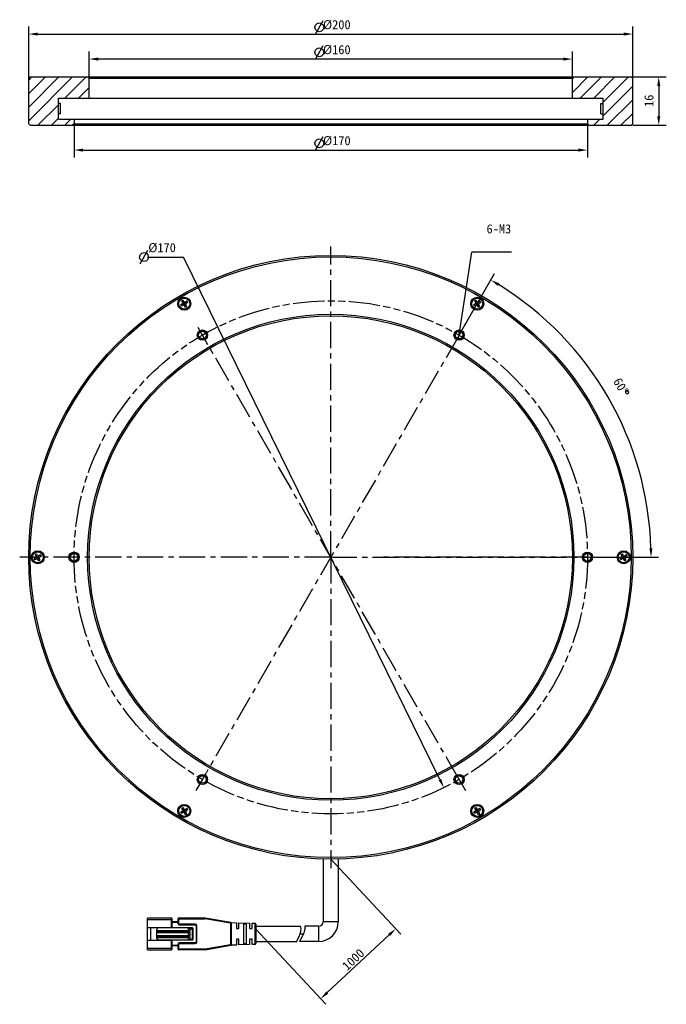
# Model space of a CAD drawing. Header units: millimetres. Extents: x 100 to 926, y -23 to 303.
# Tile 2 of 2: x 712 to 926, y -23 to 303. Entities that reach past the tile are written whole.
import ezdxf

# ---------------------------------------------------------------- set-up
doc = ezdxf.new("R2010")
doc.units = ezdxf.units.MM
doc.header["$LTSCALE"] = 23.1
doc.header["$PDMODE"] = 3
doc.header["$PDSIZE"] = 8
doc.linetypes.add('CENTER', pattern=[0.6, 0.375, -0.075, 0.075, -0.075])
doc.linetypes.add('PHANTOM', pattern=[0.8, 0.45, -0.05, 0.1, -0.05, 0.1, -0.05])
doc.layers.get('0').update_dxf_attribs({"linetype": 'CONTINUOUS'})
doc.layers.get('Defpoints').update_dxf_attribs({"linetype": 'CONTINUOUS'})
for name, color, linetype in [('00_COMPONENTS', 7, 'CONTINUOUS'), ('03_ALL_AXES', 7, 'CONTINUOUS'), ('07_ALL_HOLES', 7, 'CONTINUOUS'), ('51__DRAFT_DIMS', 7, 'CONTINUOUS')]:
    doc.layers.add(name, color=color, linetype=linetype)
doc.styles.get("Standard").update_dxf_attribs({"font": 'simfang.ttf'})
doc.dimstyles.new('DIMSTYLE_1', dxfattribs={"dimtxt": 3, "dimasz": 3, "dimexe": 2.5, "dimexo": 0.5, "dimgap": 0.75, "dimtad": 1, "dimdsep": 46, "dimtxsty": 'STANDARD', "dimblk": '_FILLED', "dimblk1": '_FILLED', "dimblk2": '_FILLED', "dimcen": 0.09, "dimclrt": 3, "dimazin": 2, "dimtp": 0.3, "dimtm": 0.3, "dimtfac": 1, "dimtofl": 0, "dimtmove": 0, "dimatfit": 3, "dimldrblk": '_FILLED', "dimfxl": 1, "dimtolj": 1, "dimarcsym": 0})
doc.dimstyles.new('DIMSTYLE_2', dxfattribs={"dimtxt": 3, "dimasz": 3, "dimexe": 2.5, "dimexo": 0.5, "dimgap": 3, "dimtad": 1, "dimdec": 1, "dimdsep": 46, "dimtxsty": 'STANDARD', "dimblk": '_FILLED', "dimblk1": '_FILLED', "dimblk2": '_FILLED', "dimcen": 0.09, "dimclrt": 3, "dimazin": 2, "dimtp": 0.5, "dimtm": 0.5, "dimtfac": 1, "dimtdec": -1, "dimtofl": 0, "dimtmove": 0, "dimatfit": 3, "dimldrblk": '_FILLED', "dimfxl": 1, "dimtolj": 1, "dimarcsym": 0})
doc.dimstyles.new('DIMSTYLE_3', dxfattribs={"dimtxt": 3, "dimasz": 3, "dimexe": 2.5, "dimexo": 0.5, "dimtad": 1, "dimdsep": 46, "dimtxsty": 'STANDARD', "dimblk": '_FILLED', "dimblk1": '_FILLED', "dimblk2": '_FILLED', "dimcen": 0.09, "dimclrt": 3, "dimazin": 2, "dimtp": 0.1, "dimtm": 0.1, "dimtfac": 1, "dimtofl": 0, "dimtmove": 0, "dimatfit": 1, "dimldrblk": '_FILLED', "dimfxl": 1, "dimtolj": 1, "dimarcsym": 0})
doc.dimstyles.new('DIMSTYLE_4', dxfattribs={"dimtxt": 3, "dimasz": 3, "dimexe": 2.5, "dimexo": 0.5, "dimgap": 0.75, "dimtad": 1, "dimdsep": 46, "dimtxsty": 'STANDARD', "dimblk": '_FILLED', "dimblk1": '_FILLED', "dimblk2": '_FILLED', "dimcen": 0.09, "dimclrt": 3, "dimazin": 2, "dimtp": 0.2, "dimtm": 0.2, "dimtfac": 1, "dimtofl": 0, "dimtmove": 0, "dimatfit": 3, "dimldrblk": '_FILLED', "dimfxl": 1, "dimtolj": 1, "dimarcsym": 0})
doc.dimstyles.new('DIMSTYLE_5', dxfattribs={"dimtxt": 3, "dimasz": 3, "dimexe": 2.5, "dimexo": 0.5, "dimtad": 1, "dimdsep": 46, "dimtxsty": 'STANDARD', "dimblk": '_FILLED', "dimblk1": '_FILLED', "dimblk2": '_FILLED', "dimcen": 0.09, "dimclrt": 3, "dimazin": 2, "dimtp": 0.01, "dimtm": 0.01, "dimtfac": 1, "dimtofl": 0, "dimtmove": 0, "dimatfit": 1, "dimldrblk": '_FILLED', "dimfxl": 1, "dimtolj": 1, "dimarcsym": 0})

# ---------------------------------------------------------------- blocks, each defined once
blk = doc.blocks.new('_FILLED')
at = {"color": 0, "linetype": 'ByBlock'}
blk.add_solid([(0, 0), (-1, 0.17), (-1, -0.17)], dxfattribs=at)
blk = doc.blocks.new('*D26')
at = {"layer": '51__DRAFT_DIMS', "color": 0, "lineweight": -2}
for p in [(857.37, 200.04), (874.54, 225.99)]:
    blk.add_line(p, (861.33, 225.99), dxfattribs=at)
at = {"layer": 'Defpoints', "color": 0}
for p in [(857.37, 200.04), (856.92, 197.08)]:
    blk.add_point(p, dxfattribs=at)
at = {"layer": '51__DRAFT_DIMS', "color": 0, "linetype": 'ByBlock', "lineweight": -2, "xscale": 3, "yscale": 3, "zscale": 3, "rotation": 261.3333901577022}
blk.add_blockref('_FILLED', (856.92, 197.08), dxfattribs=at)
at = {"layer": '51__DRAFT_DIMS', "color": 3, "insert": (866.24, 235.24), "char_height": 3, "attachment_point": 1, "line_spacing_factor": 0.9}
blk.add_mtext('\\A1;6-M3\\P ', dxfattribs=at)
blk = doc.blocks.new('*D27')
at = {"layer": '51__DRAFT_DIMS', "color": 0, "lineweight": -2}
for p, q in [((857.4, 198.99), (868.92, 218.96)), ((900.15, 124.95), (923.2, 124.95))]:
    blk.add_line(p, q, dxfattribs=at)
blk.add_arc((814.65, 124.95), 106.05, 1.6208, 58.3792, dxfattribs=at)
at = {"layer": 'Defpoints', "color": 0}
for p in [(856.62, 197.64), (857.15, 198.56), (914.31, 161.22), (898.59, 124.95), (899.65, 124.95)]:
    blk.add_point(p, dxfattribs=at)
at = {"layer": '51__DRAFT_DIMS', "color": 0, "linetype": 'ByBlock', "lineweight": -2, "xscale": 3, "yscale": 3, "zscale": 3}
for p, rotation in [((867.67, 216.79), 149.1895950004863), ((920.7, 124.95), 270.8104049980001)]:
    blk.add_blockref('_FILLED', p, dxfattribs=dict(at, rotation=rotation))
at = {"layer": '51__DRAFT_DIMS', "color": 3, "insert": (912.04, 182.36), "char_height": 3, "attachment_point": 2, "rotation": 300.5182, "line_spacing_factor": 0.9}
blk.add_mtext('\\A1;60%%d', dxfattribs=at)
blk = doc.blocks.new('*D28')
at = {"layer": '51__DRAFT_DIMS', "color": 0, "lineweight": -2}
for p, q in [((714.65, 282.57), (714.65, 300.77)), ((914.65, 282.57), (914.65, 300.77)), ((717.65, 298.27), (911.65, 298.27))]:
    blk.add_line(p, q, dxfattribs=at)
at = {"layer": 'Defpoints', "color": 0}
for p in [(914.65, 298.27), (714.65, 282.07), (914.65, 282.07)]:
    blk.add_point(p, dxfattribs=at)
at = {"layer": '51__DRAFT_DIMS', "color": 0, "linetype": 'ByBlock', "lineweight": -2, "xscale": 3, "yscale": 3, "zscale": 3, "rotation": 180}
blk.add_blockref('_FILLED', (714.65, 298.27), dxfattribs=at)
at = {"layer": '51__DRAFT_DIMS', "color": 0, "linetype": 'ByBlock', "lineweight": -2, "xscale": 3, "yscale": 3, "zscale": 3}
blk.add_blockref('_FILLED', (914.65, 298.27), dxfattribs=at)
at = {"layer": '51__DRAFT_DIMS', "color": 3, "insert": (816.65, 302.89), "char_height": 3, "attachment_point": 2, "line_spacing_factor": 0.9}
blk.add_mtext('\\A1;%%c200', dxfattribs=at)
blk = doc.blocks.new('*D29')
at = {"layer": '51__DRAFT_DIMS', "color": 0, "lineweight": -2}
for p, q in [((734.65, 284.07), (734.65, 292.49)), ((894.65, 284.07), (894.65, 292.49)), ((891.65, 289.99), (737.65, 289.99))]:
    blk.add_line(p, q, dxfattribs=at)
at = {"layer": 'Defpoints', "color": 0}
for p in [(734.65, 289.99), (734.65, 283.57), (894.65, 283.57)]:
    blk.add_point(p, dxfattribs=at)
at = {"layer": '51__DRAFT_DIMS', "color": 0, "linetype": 'ByBlock', "lineweight": -2, "xscale": 3, "yscale": 3, "zscale": 3, "rotation": 180}
blk.add_blockref('_FILLED', (734.65, 289.99), dxfattribs=at)
at = {"layer": '51__DRAFT_DIMS', "color": 0, "linetype": 'ByBlock', "lineweight": -2, "xscale": 3, "yscale": 3, "zscale": 3}
blk.add_blockref('_FILLED', (894.65, 289.99), dxfattribs=at)
at = {"layer": '51__DRAFT_DIMS', "color": 3, "insert": (816.65, 294.61), "char_height": 3, "attachment_point": 2, "line_spacing_factor": 0.9}
blk.add_mtext('\\A1;%%c160', dxfattribs=at)
blk = doc.blocks.new('*D30')
at = {"layer": '51__DRAFT_DIMS', "color": 0, "lineweight": -2}
for p, q in [((729.65, 268.07), (729.65, 257.34)), ((899.65, 268.07), (899.65, 257.34)), ((732.65, 259.84), (896.65, 259.84))]:
    blk.add_line(p, q, dxfattribs=at)
at = {"layer": 'Defpoints', "color": 0}
for p in [(729.65, 268.57), (899.65, 268.57), (899.65, 259.84)]:
    blk.add_point(p, dxfattribs=at)
at = {"layer": '51__DRAFT_DIMS', "color": 0, "linetype": 'ByBlock', "lineweight": -2, "xscale": 3, "yscale": 3, "zscale": 3, "rotation": 180}
blk.add_blockref('_FILLED', (729.65, 259.84), dxfattribs=at)
at = {"layer": '51__DRAFT_DIMS', "color": 0, "linetype": 'ByBlock', "lineweight": -2, "xscale": 3, "yscale": 3, "zscale": 3}
blk.add_blockref('_FILLED', (899.65, 259.84), dxfattribs=at)
at = {"layer": '51__DRAFT_DIMS', "color": 3, "insert": (816.65, 264.47), "char_height": 3, "attachment_point": 2, "line_spacing_factor": 0.9}
blk.add_mtext('\\A1;%%c170', dxfattribs=at)
blk = doc.blocks.new('*D31')
at = {"layer": '51__DRAFT_DIMS', "color": 0, "lineweight": -2}
for p, q in [((910, 284.07), (925.75, 284.07)), ((923.25, 281.07), (923.25, 271.07)), ((914.65, 268.07), (925.75, 268.07))]:
    blk.add_line(p, q, dxfattribs=at)
at = {"layer": 'Defpoints', "color": 0}
for p in [(909.5, 284.07), (914.15, 268.07), (923.25, 268.07)]:
    blk.add_point(p, dxfattribs=at)
at = {"layer": '51__DRAFT_DIMS', "color": 0, "linetype": 'ByBlock', "lineweight": -2, "xscale": 3, "yscale": 3, "zscale": 3}
for p, rotation in [((923.25, 284.07), 90), ((923.25, 268.07), 270)]:
    blk.add_blockref('_FILLED', p, dxfattribs=dict(at, rotation=rotation))
at = {"layer": '51__DRAFT_DIMS', "color": 3, "insert": (918.5, 276.18), "char_height": 3, "attachment_point": 2, "rotation": 90, "line_spacing_factor": 0.9}
blk.add_mtext('\\A1;16', dxfattribs=at)
blk = doc.blocks.new('*D32')
at = {"color": 0, "lineweight": -2}
for p in [(753.92, 224.39), (850.77, 51.34)]:
    blk.add_line(p, (765.84, 224.39), dxfattribs=at)
at = {"layer": 'Defpoints', "color": 0}
for p in [(777.2, 201.25), (852.1, 48.64)]:
    blk.add_point(p, dxfattribs=at)
at = {"color": 0, "linetype": 'ByBlock', "lineweight": -2, "xscale": 3, "yscale": 3, "zscale": 3, "rotation": 296.1411003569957}
blk.add_blockref('_FILLED', (852.1, 48.64), dxfattribs=at)
at = {"color": 3, "insert": (763.36, 229.02), "char_height": 3, "attachment_point": 3, "line_spacing_factor": 0.9}
blk.add_mtext('\\A1;%%c170', dxfattribs=at)
blk = doc.blocks.new('*D33')
at = {"layer": '51__DRAFT_DIMS', "color": 0, "lineweight": -2}
for p, q in [((814.65, 24.95), (837.87, 0.08)), ((789.79, 1.74), (813.01, -23.13)), ((813.49, -19.26), (833.97, -0.14))]:
    blk.add_line(p, q, dxfattribs=at)
at = {"layer": 'Defpoints', "color": 0}
for p in [(814.31, 25.31), (789.45, 2.11), (836.16, 1.9)]:
    blk.add_point(p, dxfattribs=at)
at = {"layer": '51__DRAFT_DIMS', "color": 0, "linetype": 'ByBlock', "lineweight": -2, "xscale": 3, "yscale": 3, "zscale": 3}
for p, rotation in [((836.16, 1.9), 43.03004363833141), ((811.3, -21.3), 223.0300436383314)]:
    blk.add_blockref('_FILLED', p, dxfattribs=dict(at, rotation=rotation))
at = {"layer": '51__DRAFT_DIMS', "color": 3, "insert": (822.09, -8.3), "char_height": 3, "attachment_point": 5, "rotation": 43.03}
blk.add_mtext('\\A1;1000{}{{\\H0.7x;}{}}', dxfattribs=at)

msp = doc.modelspace()

# ---------------------------------------------------------------- hatches: boundary and pattern name
h = msp.add_hatch()
h.set_pattern_fill('ANSI31', color=256)
h.set_pattern_definition([(45, (572.469, -38.7452), (-2.245064, 2.245064), [])])
h.paths.add_polyline_path([(724.44714, 275.31925), (724.44714, 277.06925), (734.64714, 277.06925), (734.64714, 283.56925), (734.14714, 284.06925), (715.14714, 284.06925), (714.64714, 283.56925), (714.64714, 268.56925), (715.14714, 268.06925), (729.14714, 268.06925), (729.64714, 268.56925), (729.64714, 270.06925), (724.44714, 270.06925), (724.44714, 271.81925)])
h.paths.add_polyline_path([(914.14714, 268.06925), (914.64714, 268.56925), (914.64714, 283.56925), (914.14714, 284.06925), (895.14714, 284.06925), (894.64714, 283.56925), (894.64714, 277.06925), (904.84714, 277.06925), (904.84714, 275.31925), (904.84714, 271.81925), (904.84714, 270.06925), (899.64714, 270.06925), (899.64714, 268.56925), (900.14714, 268.06925)])

# ---------------------------------------------------------------- linework, layer by layer
for p, q in [((725.20214, 275.31925), (724.44714, 275.31925)), ((904.09214, 275.31925), (904.84714, 275.31925)), ((725.20214, 271.81925), (724.44714, 271.81925)), ((904.09214, 271.81925), (904.84714, 271.81925))]:
    msp.add_line(p, q)
at = {"color": 3}
msp.add_line((751.58665, 222.14246), (754.08664, 226.64244), dxfattribs=at)
msp.add_lwpolyline([(751.33665, 224.39246), (751.58665, 225.14246), (752.08664, 225.64245), (752.83664, 225.89247), (753.58665, 225.64245), (754.08664, 225.14246), (754.33665, 224.39246), (754.08664, 223.64245), (753.58665, 223.14246), (752.83664, 222.89245), (752.08664, 223.14246), (751.58665, 223.64245), (751.33665, 224.39246)], dxfattribs=at)
at = {"layer": '00_COMPONENTS', "color": 7}
for p, q in [((715.14714, 284.06925), (714.64714, 283.56925)), ((715.14714, 284.06925), (914.14714, 284.06925)), ((734.64714, 283.56925), (734.14714, 284.06925)), ((894.64714, 283.56925), (895.14714, 284.06925)), ((914.14714, 284.06925), (914.64714, 283.56925)), ((714.64714, 268.56925), (714.64714, 283.56925)), ((734.64714, 277.06925), (734.64714, 283.56925)), ((894.64714, 283.56925), (734.64714, 283.56925)), ((894.64714, 277.06925), (894.64714, 283.56925)), ((914.64714, 268.56925), (914.64714, 283.56925)), ((724.44714, 270.06925), (724.44714, 277.06925)), ((724.44714, 277.06925), (904.84714, 277.06925)), ((725.20214, 271.81925), (725.20214, 275.31925)), ((904.09214, 271.81925), (904.09214, 275.31925)), ((904.84714, 270.06925), (904.84714, 277.06925)), ((715.14714, 268.06925), (714.64714, 268.56925)), ((715.14714, 268.06925), (914.14714, 268.06925)), ((724.44714, 270.06925), (904.84714, 270.06925)), ((729.64714, 268.56925), (729.14714, 268.06925)), ((729.64714, 270.06925), (729.64714, 268.56925)), ((729.64714, 268.56925), (899.64714, 268.56925)), ((899.64714, 270.06925), (899.64714, 268.56925)), ((899.64714, 268.56925), (900.14714, 268.06925)), ((914.14714, 268.06925), (914.64714, 268.56925)), ((765.54583, 208.89485), (764.98291, 208.56985)), ((765.33064, 209.86758), (765.76365, 210.11758)), ((765.65564, 209.30466), (765.33064, 209.86758)), ((765.68561, 209.07701), (766.60868, 208.82968)), ((766.08865, 209.55466), (765.76365, 210.11758)), ((765.80564, 209.04485), (766.23865, 209.29485)), ((766.05564, 208.61184), (765.80564, 209.04485)), ((766.36365, 209.07835), (765.93064, 208.82835)), ((766.27214, 208.73684), (766.02214, 209.16985)), ((766.02347, 208.49181), (766.27081, 209.41488)), ((766.05564, 208.61184), (766.48865, 208.86184)), ((766.48865, 208.86184), (766.23865, 209.29485)), ((767.06137, 209.76985), (766.49846, 209.44485)), ((767.31137, 209.33684), (766.74846, 209.01184)), ((767.31137, 209.33684), (767.06137, 209.76985)), ((862.54583, 208.89485), (861.98291, 208.56985)), ((862.33064, 209.86758), (862.76365, 210.11758)), ((862.65564, 209.30466), (862.33064, 209.86758)), ((862.68561, 209.07701), (863.60868, 208.82968)), ((863.08865, 209.55466), (862.76365, 210.11758)), ((862.80564, 209.04485), (863.23865, 209.29485)), ((863.05564, 208.61184), (862.80564, 209.04485)), ((863.36365, 209.07835), (862.93064, 208.82835)), ((863.27214, 208.73684), (863.02214, 209.16985)), ((863.02347, 208.49181), (863.27081, 209.41488)), ((863.05564, 208.61184), (863.48865, 208.86184)), ((863.48865, 208.86184), (863.23865, 209.29485)), ((864.06137, 209.76985), (863.49846, 209.44485)), ((864.31137, 209.33684), (863.74846, 209.01184)), ((864.31137, 209.33684), (864.06137, 209.76985)), ((765.23291, 208.13684), (764.98291, 208.56985)), ((765.79583, 208.46184), (765.23291, 208.13684)), ((766.53064, 207.78912), (766.20564, 208.35203)), ((766.53064, 207.78912), (766.96365, 208.03912)), ((766.96365, 208.03912), (766.63865, 208.60203)), ((862.23291, 208.13684), (861.98291, 208.56985)), ((862.79583, 208.46184), (862.23291, 208.13684)), ((863.53064, 207.78912), (863.20564, 208.35203)), ((863.53064, 207.78912), (863.96365, 208.03912)), ((863.96365, 208.03912), (863.63865, 208.60203)), ((717.04583, 124.89039), (716.48291, 124.56539)), ((716.73291, 124.13238), (716.48291, 124.56539)), ((717.29583, 124.45738), (716.73291, 124.13238)), ((716.83064, 125.86311), (717.26365, 126.11311)), ((717.15564, 125.3002), (716.83064, 125.86311)), ((717.18561, 125.07255), (718.10868, 124.82521)), ((717.58865, 125.5502), (717.26365, 126.11311)), ((717.30564, 125.04039), (717.73865, 125.29039)), ((717.55564, 124.60738), (717.30564, 125.04039)), ((717.86365, 125.07388), (717.43064, 124.82388)), ((717.77214, 124.73238), (717.52214, 125.16539)), ((717.52347, 124.48735), (717.77081, 125.41042)), ((717.55564, 124.60738), (717.98865, 124.85738)), ((718.03064, 123.78465), (717.70564, 124.34757)), ((717.98865, 124.85738), (717.73865, 125.29039)), ((718.56137, 125.76539), (717.99846, 125.44039)), ((718.03064, 123.78465), (718.46365, 124.03465)), ((718.46365, 124.03465), (718.13865, 124.59757)), ((718.81137, 125.33238), (718.24846, 125.00738)), ((718.81137, 125.33238), (718.56137, 125.76539)), ((911.04583, 124.89039), (910.48291, 124.56539)), ((910.73291, 124.13238), (910.48291, 124.56539)), ((911.29583, 124.45738), (910.73291, 124.13238)), ((910.83064, 125.86311), (911.26365, 126.11311)), ((911.15564, 125.3002), (910.83064, 125.86311)), ((911.18561, 125.07255), (912.10868, 124.82521)), ((911.58865, 125.5502), (911.26365, 126.11311)), ((911.30564, 125.04039), (911.73865, 125.29039)), ((911.55564, 124.60738), (911.30564, 125.04039)), ((911.86365, 125.07388), (911.43064, 124.82388)), ((911.77214, 124.73238), (911.52214, 125.16539)), ((911.52347, 124.48735), (911.77081, 125.41042)), ((911.55564, 124.60738), (911.98865, 124.85738)), ((912.03064, 123.78465), (911.70564, 124.34757)), ((911.98865, 124.85738), (911.73865, 125.29039)), ((912.56137, 125.76539), (911.99846, 125.44039)), ((912.03064, 123.78465), (912.46365, 124.03465)), ((912.46365, 124.03465), (912.13865, 124.59757)), ((912.81137, 125.33238), (912.24846, 125.00738)), ((912.81137, 125.33238), (912.56137, 125.76539)), ((765.54583, 40.88592), (764.98291, 40.56092)), ((765.23291, 40.12791), (764.98291, 40.56092)), ((765.79583, 40.45291), (765.23291, 40.12791)), ((765.33064, 41.85865), (765.76365, 42.10865)), ((765.65564, 41.29573), (765.33064, 41.85865)), ((765.68561, 41.06809), (766.60868, 40.82075)), ((766.08865, 41.54573), (765.76365, 42.10865)), ((765.80564, 41.03592), (766.23865, 41.28592)), ((766.05564, 40.60291), (765.80564, 41.03592)), ((766.36365, 41.06942), (765.93064, 40.81942)), ((766.27214, 40.72791), (766.02214, 41.16092)), ((766.02347, 40.48288), (766.27081, 41.40595)), ((766.05564, 40.60291), (766.48865, 40.85291)), ((766.53064, 39.78019), (766.20564, 40.3431)), ((766.48865, 40.85291), (766.23865, 41.28592)), ((767.06137, 41.76092), (766.49846, 41.43592)), ((766.53064, 39.78019), (766.96365, 40.03019)), ((766.96365, 40.03019), (766.63865, 40.5931)), ((767.31137, 41.32791), (766.74846, 41.00291)), ((767.31137, 41.32791), (767.06137, 41.76092)), ((862.54583, 40.88592), (861.98291, 40.56092)), ((862.23291, 40.12791), (861.98291, 40.56092)), ((862.79583, 40.45291), (862.23291, 40.12791)), ((862.33064, 41.85865), (862.76365, 42.10865)), ((862.65564, 41.29573), (862.33064, 41.85865)), ((862.68561, 41.06809), (863.60868, 40.82075)), ((863.08865, 41.54573), (862.76365, 42.10865)), ((862.80564, 41.03592), (863.23865, 41.28592)), ((863.05564, 40.60291), (862.80564, 41.03592)), ((863.36365, 41.06942), (862.93064, 40.81942)), ((863.27214, 40.72791), (863.02214, 41.16092)), ((863.02347, 40.48288), (863.27081, 41.40595)), ((863.05564, 40.60291), (863.48865, 40.85291)), ((863.53064, 39.78019), (863.20564, 40.3431)), ((863.48865, 40.85291), (863.23865, 41.28592)), ((864.06137, 41.76092), (863.49846, 41.43592)), ((863.53064, 39.78019), (863.96365, 40.03019)), ((863.96365, 40.03019), (863.63865, 40.5931)), ((864.31137, 41.32791), (863.74846, 41.00291)), ((864.31137, 41.32791), (864.06137, 41.76092)), ((812.14714, 24.9834), (812.14714, 4.19888)), ((817.14714, 24.98344), (817.14714, 4.19888)), ((761.8874, 5.44888), (753.9874, 5.44888)), ((753.9874, -5.05112), (753.9874, 5.44888)), ((762.0874, 2.32388), (762.0874, 5.24888)), ((764.0874, 4.19888), (762.0874, 4.19888)), ((764.0874, 3.49888), (764.0874, 5.24888)), ((773.06173, 5.44888), (764.2874, 5.44888)), ((781.53837, 3.99182), (773.11272, 5.44452)), ((781.64174, 3.95343), (783.3874, 3.89888)), ((781.7874, -3.29842), (781.7874, 3.69619)), ((783.3874, 3.89888), (783.3874, 1.94901)), ((784.1874, 3.87388), (787.7874, 3.76138)), ((784.1874, 1.94888), (784.1874, 3.87388)), ((785.7874, 3.37334), (785.7874, -2.97558)), ((786.78741, 3.33761), (785.78741, 3.37334)), ((786.7874, -2.93999), (786.7874, 3.33761)), ((787.7874, 3.76138), (787.7874, 1.94902)), ((788.58701, 3.73639), (789.49677, 3.70796)), ((788.58701, 1.94888), (788.58701, 3.73639)), ((789.7874, 3.40824), (789.7874, -3.01047)), ((753.9874, 2.32388), (762.0874, 2.32388)), ((754.9874, 2.32388), (754.9874, -1.92612)), ((757.0874, -1.30112), (757.0874, 1.69888)), ((757.0874, 1.34888), (767.7874, 1.34888)), ((757.0874, 0.69888), (767.7874, 0.69888)), ((768.8874, 2.19888), (757.5874, 2.19888)), ((760.9874, 2.19888), (760.9874, 2.32388)), ((764.3874, 3.19888), (769.7874, 3.19888)), ((767.4874, 2.19888), (767.4874, 2.18172)), ((767.4874, 1.34888), (767.4874, 2.18172)), ((767.4874, -0.30112), (767.4874, 0.69888)), ((768.0874, 1.24888), (768.0874, 1.89888)), ((768.0874, -0.40112), (768.0874, 0.79888)), ((769.0874, -1.60112), (769.0874, 1.99888)), ((770.0874, 2.89888), (770.0874, -2.50112)), ((783.38741, 1.94888), (784.1874, 1.94888)), ((787.78741, 1.94888), (788.58701, 1.94888)), ((789.7874, 2.69888), (804.67858, 2.69888)), ((810.64714, 2.69888), (806.01264, 2.69888)), ((753.9874, -1.92612), (762.0874, -1.92612)), ((757.0874, -0.30112), (767.7874, -0.30112)), ((757.0874, -0.95112), (767.7874, -0.95112)), ((757.5874, -1.80112), (768.8874, -1.80112)), ((760.9874, -1.92612), (760.9874, -1.80112)), ((762.0874, -4.85112), (762.0874, -1.92612)), ((764.0874, -4.85112), (764.0874, -3.10112)), ((769.7874, -2.80112), (764.3874, -2.80112)), ((767.4874, -1.80112), (767.4874, -0.95112)), ((768.0874, -1.50112), (768.0874, -0.85112)), ((783.3874, -1.55112), (783.3874, -3.50112)), ((784.18741, -1.55112), (783.38741, -1.55112)), ((784.1874, -3.47612), (784.1874, -1.55125)), ((785.78741, -2.97558), (786.78741, -2.93999)), ((788.58702, -1.55112), (787.7874, -1.55112)), ((787.7874, -1.55112), (787.7874, -3.36362)), ((788.58701, -3.33863), (788.58701, -1.55126)), ((789.7874, -2.30112), (803.35793, -2.30112)), ((810.64714, -2.30112), (804.30102, -2.30112)), ((753.9874, -5.05112), (761.8874, -5.05112)), ((764.0874, -3.80112), (762.0874, -3.80112)), ((773.0617, -5.05112), (764.2874, -5.05112)), ((773.1127, -5.04676), (781.53837, -3.59405)), ((783.3874, -3.50112), (781.64176, -3.55567)), ((787.7874, -3.36362), (784.1874, -3.47612)), ((789.49677, -3.3102), (788.58701, -3.33863))]:
    msp.add_line(p, q, dxfattribs=at)
at = {"layer": '00_COMPONENTS', "color": 4}
for p, q in [((753.9874, 4.94888), (762.0874, 4.94888)), ((761.8874, 2.32388), (761.8874, 5.44888)), ((764.0874, 3.99888), (762.0874, 3.99888)), ((764.0874, 5.14888), (773.06173, 5.14888)), ((764.0874, 3.49888), (764.2874, 3.49888)), ((764.2874, 3.49888), (764.2874, 5.44888)), ((769.7874, 3.39888), (764.3874, 3.39888)), ((764.3874, 3.39888), (764.3874, 3.19888)), ((769.7874, 3.39888), (769.7874, 3.19888)), ((773.06173, 5.44888), (773.06173, 5.14888)), ((773.06173, 5.14888), (773.11272, 5.44452)), ((781.4874, 3.69618), (773.06173, 5.14888)), ((781.53837, 3.99182), (781.4874, 3.69618)), ((781.4874, 3.69618), (781.7874, 3.69619)), ((781.4874, 3.69618), (781.4874, -3.29842)), ((789.49677, 3.70796), (789.49677, -3.3102)), ((817.14714, 4.19888), (812.14714, 4.19888)), ((757.0874, 1.24888), (768.0874, 1.24888)), ((768.0874, 0.79888), (757.0874, 0.79888)), ((768.0874, 1.89888), (769.0874, 1.89888)), ((768.8874, -1.80112), (768.8874, 2.19888)), ((770.2874, 2.89888), (770.0874, 2.89888)), ((770.2874, -2.50112), (770.2874, 2.89888)), ((804.51796, 0.19888), (805.56203, 0.19888)), ((810.64714, -2.30112), (810.64714, 2.69888)), ((757.0874, -0.40112), (768.0874, -0.40112)), ((768.0874, -0.85112), (757.0874, -0.85112)), ((761.8874, -5.05112), (761.8874, -1.92612)), ((764.2874, -3.10112), (764.0874, -3.10112)), ((764.2874, -5.05112), (764.2874, -3.10112)), ((764.3874, -2.80112), (764.3874, -3.00112)), ((764.3874, -3.00112), (769.7874, -3.00112)), ((768.0874, -1.50112), (769.0874, -1.50112)), ((769.7874, -3.00112), (769.7874, -2.80112)), ((770.2874, -2.50112), (770.0874, -2.50112)), ((753.9874, -4.55112), (762.0874, -4.55112)), ((764.0874, -3.60112), (762.0874, -3.60112)), ((764.0874, -4.75112), (773.06173, -4.75112)), ((773.06172, -4.9012), (773.0617, -5.05112)), ((773.06173, -4.75112), (773.06172, -4.9012)), ((773.06173, -4.75112), (781.4874, -3.29842)), ((773.1127, -5.04676), (773.06173, -4.75112)), ((781.7874, -3.29842), (781.4874, -3.29842)), ((781.4874, -3.29842), (781.53837, -3.59405))]:
    msp.add_line(p, q, dxfattribs=at)
at = {"layer": '00_COMPONENTS', "color": 7}
for centre, radius in [((814.64714, 124.94888), 100), ((814.64714, 124.94888), 99.5), ((766.14714, 208.95335), 2.15), ((766.14714, 208.95335), 1.825), ((863.14714, 208.95335), 2.15), ((863.14714, 208.95335), 1.825), ((814.64714, 124.94888), 80.5), ((814.64714, 124.94888), 80), ((772.14714, 198.56104), 1.7), ((772.14714, 198.56104), 1.25), ((857.14714, 198.56104), 1.7), ((857.14714, 198.56104), 1.25), ((717.64714, 124.94888), 2.15), ((717.64714, 124.94888), 1.825), ((729.64714, 124.94888), 1.7), ((729.64714, 124.94888), 1.25), ((899.64714, 124.94888), 1.7), ((899.64714, 124.94888), 1.25), ((911.64714, 124.94888), 2.15), ((911.64714, 124.94888), 1.825), ((772.14714, 51.33672), 1.7), ((772.14714, 51.33672), 1.25), ((857.14714, 51.33672), 1.7), ((857.14714, 51.33672), 1.25), ((766.14714, 40.94442), 2.15), ((766.14714, 40.94442), 1.825), ((863.14714, 40.94442), 2.15), ((863.14714, 40.94442), 1.825)]:
    msp.add_circle(centre, radius, dxfattribs=at)
for centre, radius, start, end in [((765.39583, 209.15466), 0.3, 300, 30), ((766.34846, 209.70466), 0.3, 210, 300), ((766.89846, 208.75203), 0.3, 120, 210), ((862.39583, 209.15466), 0.3, 300, 30), ((863.34846, 209.70466), 0.3, 210, 300), ((863.89846, 208.75203), 0.3, 120, 210), ((765.94583, 208.20203), 0.3, 30, 120), ((862.94583, 208.20203), 0.3, 30, 120), ((716.89583, 125.1502), 0.3, 300, 30), ((717.44583, 124.19757), 0.3, 30, 120), ((717.84846, 125.7002), 0.3, 210, 300), ((718.39846, 124.74757), 0.3, 120, 210), ((910.89583, 125.1502), 0.3, 300, 30), ((911.44583, 124.19757), 0.3, 30, 120), ((911.84846, 125.7002), 0.3, 210, 300), ((912.39846, 124.74757), 0.3, 120, 210), ((765.39583, 41.14573), 0.3, 300, 30), ((765.94583, 40.1931), 0.3, 30, 120), ((766.34846, 41.69573), 0.3, 210, 300), ((766.89846, 40.7431), 0.3, 120, 210), ((862.39583, 41.14573), 0.3, 300, 30), ((862.94583, 40.1931), 0.3, 30, 120), ((863.34846, 41.69573), 0.3, 210, 300), ((863.89846, 40.7431), 0.3, 120, 210), ((761.8874, 5.24888), 0.2, 359.9998736, 89.9999992), ((764.2874, 5.24888), 0.2, 90, 180), ((764.3874, 3.49888), 0.3, 180.0000012, 269.9999993), ((773.06173, 5.14888), 0.3, 80.2090251, 90.0001031), ((781.4874, 3.69618), 0.3, 0.0062155, 80.2176628), ((789.4874, 3.40811), 0.3, 0.0527126, 88.2099508), ((810.64714, 4.19888), 6.5, 270, 0), ((810.64714, 4.19888), 1.5, 270, 0), ((757.5874, 1.69888), 0.5, 90, 180), ((767.2271, -0.03039), 2.22738, 81.7052966, 83.2889845), ((768.8874, 1.99888), 0.2, 0, 89.9999992), ((769.7874, 2.89888), 0.3, 0.0000012, 89.9999999), ((757.5874, -1.30112), 0.5, 180, 269.9999997), ((764.3874, -3.10112), 0.3, 90.000001, 179.9999988), ((768.8874, -1.60112), 0.2, 270.0000001, 0), ((769.7874, -2.50112), 0.3, 270.0000008, 0), ((789.4874, -3.01035), 0.3, 271.7900492, 359.9472874), ((761.8874, -4.85112), 0.2, 270.0000001, 0.0001264), ((764.2874, -4.85112), 0.2, 180, 270), ((773.06173, -4.75112), 0.3, 269.9914321, 279.7825102), ((781.4874, -3.29842), 0.3, 279.7867878, 359.9999988)]:
    msp.add_arc(centre, radius, start, end, dxfattribs=at)
at = {"layer": '00_COMPONENTS', "color": 4}
for centre, radius, start, end in [((772.14714, 198.56104), 1.5, 255, 195), ((857.14714, 198.56104), 1.5, 255, 195), ((729.64714, 124.94888), 1.5, 255, 195), ((899.64714, 124.94888), 1.5, 255, 195), ((772.14714, 51.33672), 1.5, 255, 195), ((857.14714, 51.33672), 1.5, 255, 195), ((764.3874, 3.49888), 0.1, 180, 270), ((769.7874, 2.89888), 0.49999, 0, 89.9999997), ((764.3874, -3.10112), 0.1, 90, 180), ((769.7874, -2.50112), 0.49999, 270, 0)]:
    msp.add_arc(centre, radius, start, end, dxfattribs=at)
at = {"layer": '00_COMPONENTS', "color": 7}
for centre, start_param, end_param in [((767.7874, 1.24888), 0.000000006, 1.570796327), ((767.7874, 0.79888), -1.570796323, 0), ((767.7874, -0.40112), 0, 1.570796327), ((767.7874, -0.85112), -1.570796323, 0)]:
    msp.add_ellipse(centre, major_axis=(0.3, 0), ratio=0.333333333, start_param=start_param, end_param=end_param, dxfattribs=at)
for points, knots in [([(767.54844, 2.17369), (767.60062, 2.16607), (767.70456, 2.14701), (767.83199, 2.11077), (767.93005, 2.07013), (768.00005, 2.03068), (768.06261, 1.97919), (768.0874, 1.92595), (768.0874, 1.89888)], [0, 0, 0, 0, 0.24795032, 0.496404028, 0.621119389, 0.746401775, 0.872737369, 1, 1, 1, 1]), ([(803.35793, -2.30112), (803.9317, -1.23005), (804.83394, 0.50176), (804.84571, 2.14612), (804.67858, 2.69888)], [0, 0, 0, 0, 0.648671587, 1, 1, 1, 1]), ([(806.01264, 2.69888), (806.07814, 2.29058), (805.97021, 0.67065), (804.93774, -1.11095), (804.30102, -2.30112)], [0, 0, 0, 0, 0.265043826, 1, 1, 1, 1]), ([(768.0874, -1.50112), (768.0874, -1.53071), (768.05769, -1.58843), (767.98706, -1.64168), (767.90894, -1.68231), (767.80013, -1.72351), (767.65937, -1.75937), (767.54484, -1.77719), (767.4874, -1.78396)], [0, 0, 0, 0, 0.126969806, 0.253213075, 0.378477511, 0.503223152, 0.751832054, 1, 1, 1, 1])]:
    msp.add_open_spline(points, degree=3, knots=knots, dxfattribs=at)
at = {"layer": '03_ALL_AXES', "color": 1, "linetype": 'CENTER'}
for q in [(814.64714, 227.94888), (711.64714, 124.94888), (814.64714, 21.94888), (917.64714, 124.94888)]:
    msp.add_line((814.64714, 124.94888), q, dxfattribs=at)
at = {"layer": '07_ALL_HOLES', "color": 1, "linetype": 'CENTER'}
for p, q in [((857.14714, 198.56104), (859.27214, 202.24165)), ((857.14714, 51.33672), (770.70951, 201.0511)), ((857.14714, 198.56104), (773.49228, 53.66657)), ((899.64714, 124.94888), (831.98843, 124.94888)), ((899.64714, 124.94888), (903.89714, 124.94888)), ((772.14714, 51.33672), (773.49228, 53.66657)), ((772.14714, 51.33672), (770.02214, 47.65611)), ((857.14714, 51.33672), (859.27214, 47.65611))]:
    msp.add_line(p, q, dxfattribs=at)
at = {"layer": '07_ALL_HOLES', "color": 1, "linetype": 'PHANTOM'}
msp.add_circle((814.64714, 124.94888), 85, dxfattribs=at)
at = {"layer": '51__DRAFT_DIMS', "color": 3}
for p, q in [((809.59245, 298.26592), (812.09246, 302.76591)), ((809.59245, 289.98541), (812.09246, 294.4854)), ((809.59245, 259.84009), (812.09246, 264.34008))]:
    msp.add_line(p, q, dxfattribs=at)
for points in [[(809.34245, 300.51589), (809.59245, 301.2659), (810.09246, 301.76593), (810.84246, 302.0159), (811.59245, 301.76593), (812.09246, 301.2659), (812.34245, 300.51589), (812.09246, 299.76593), (811.59245, 299.2659), (810.84246, 299.01592), (810.09246, 299.2659), (809.59245, 299.76593), (809.34245, 300.51589)], [(809.34245, 292.23542), (809.59245, 292.98539), (810.09246, 293.48542), (810.84246, 293.7354), (811.59245, 293.48542), (812.09246, 292.98539), (812.34245, 292.23542), (812.09246, 291.48542), (811.59245, 290.98543), (810.84246, 290.73541), (810.09246, 290.98543), (809.59245, 291.48542), (809.34245, 292.23542)], [(809.34245, 262.0901), (809.59245, 262.84011), (810.09246, 263.3401), (810.84246, 263.59008), (811.59245, 263.3401), (812.09246, 262.84011), (812.34245, 262.0901), (812.09246, 261.3401), (811.59245, 260.84011), (810.84246, 260.5901), (810.09246, 260.84011), (809.59245, 261.3401), (809.34245, 262.0901)], [(912.72316, 180.18385), (912.29013, 179.93386), (912.19866, 179.59234), (912.44864, 179.15933), (912.79016, 179.06782), (913.22315, 179.31781), (913.31466, 179.65934), (913.06468, 180.09235), (912.72316, 180.18385)]]:
    msp.add_lwpolyline(points, dxfattribs=at)

# ---------------------------------------------------------------- dimensions: what is measured, and where the dimension line sits
at = {"color": 4}
dim = msp.add_diameter_dim_2p(p1=(777.19757, 201.25438), p2=(852.09672, 48.64338), text='%%c<>', dimstyle='DIMSTYLE_5', override={"dimtih": 1, "dimtoh": 1, "dimpost": '<>'}, dxfattribs=at)
dim.commit()
dim.dimension.update_dxf_attribs({"geometry": '*D32', "text_midpoint": (758.64133, 224.39245), "dimtype": 163})
at = {"layer": '51__DRAFT_DIMS', "color": 4}
for base, p1, p2, picture, middle in [((914.64714, 298.26591), (714.64714, 282.06925), (914.64714, 282.06925), '*D28', (816.64714, 298.26591)), ((899.64714, 259.8401), (729.64714, 268.56925), (899.64714, 268.56925), '*D30', (816.64714, 259.8401))]:
    dim = msp.add_linear_dim(base=base, p1=p1, p2=p2, text='%%c<>', dimstyle='DIMSTYLE_3', override={"dimpost": '<>'}, dxfattribs=at)
    dim.commit()
    dim.dimension.update_dxf_attribs({"geometry": picture, "text_midpoint": middle, "dimtype": 160})
for base, p1, p2, angle, text, override, picture, middle, dimtype in [((734.64714, 289.98541), (894.64714, 283.56925), (734.64714, 283.56925), 180, '%%c<>', {"dimpost": '<>'}, '*D29', (816.64714, 289.98541), 160), ((836.16082, 1.90253), (789.44621, 2.10791), (814.30595, 25.31438), 43.0300436, '1000{}{{\\H0.7x;}{}}', {"dimdec": 4, "dimpost": '<>', "dimtxsty": 'STANDARD'}, '*D33', (823.55339, -9.86645), 161)]:
    dim = msp.add_linear_dim(base=base, p1=p1, p2=p2, angle=angle, text=text, dimstyle='DIMSTYLE_3', override=override, dxfattribs=at)
    dim.commit()
    dim.dimension.update_dxf_attribs({"geometry": picture, "text_midpoint": middle, "dimtype": dimtype})
dim = msp.add_linear_dim(base=(923.25237, 268.06925), p1=(909.49714, 284.06925), p2=(914.14714, 268.06925), angle=270, dimstyle='DIMSTYLE_4', dxfattribs=at)
dim.commit()
dim.dimension.update_dxf_attribs({"geometry": '*D31', "text_midpoint": (923.25237, 276.18352), "dimtype": 160})
dim = msp.add_diameter_dim_2p(p1=(857.37317, 200.04391), p2=(856.92112, 197.07817), text='6-M3\\P ', dimstyle='DIMSTYLE_1', override={"dimtih": 1, "dimtoh": 1}, dxfattribs=at)
dim.commit()
dim.dimension.update_dxf_attribs({"geometry": '*D26', "text_midpoint": (870.39187, 225.99377), "dimtype": 163})
dim = msp.add_angular_dim_2l(base=(914.30512, 161.22142), line1=((898.5866, 124.94888), (899.64714, 124.94888)), line2=((856.61687, 197.64259), (857.14714, 198.56104)), dimstyle='DIMSTYLE_2', dxfattribs=at)
dim.commit()
dim.dimension.update_dxf_attribs({"geometry": '*D27', "text_midpoint": (906.00905, 178.80436), "dimtype": 162})

doc.saveas('drawing.dxf')
